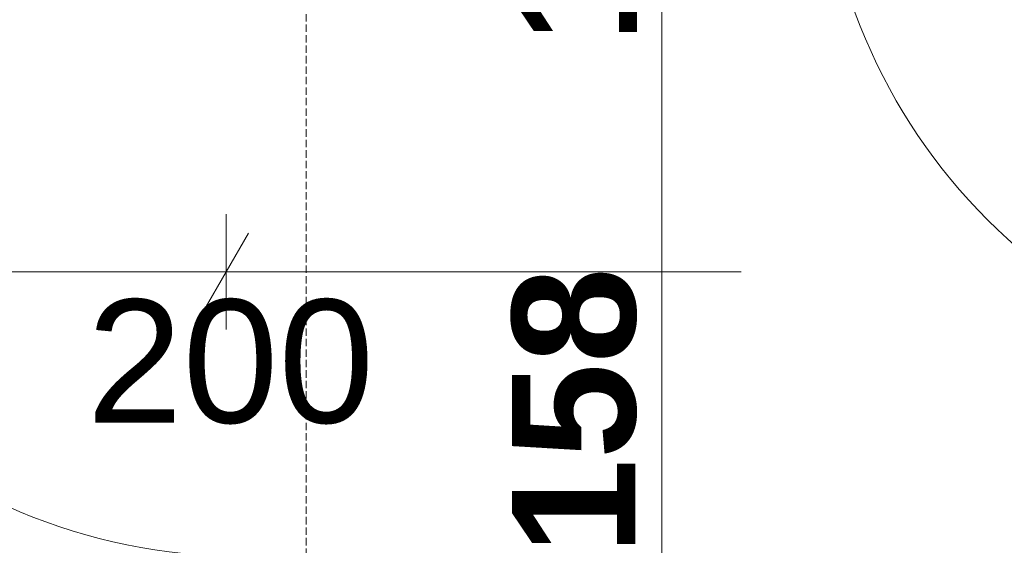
# Model space of a CAD drawing. Extents: x -7314 to 11761, y 144 to 9383.
# Tile 106 of 193: x 1988 to 2147, y 7793 to 7878. Entities that reach past the tile are written whole.
import ezdxf
from ezdxf.xclip import XClip

# ---------------------------------------------------------------- set-up
doc = ezdxf.new("R2010")
doc.units = 0
doc.header["$MEASUREMENT"] = 0
doc.header["$XCLIPFRAME"] = 0
doc.linetypes.add('Krawędzie ukryte', pattern=[68, 48, -20])
doc.linetypes.add('Wipeout_Contour', pattern=[20000, 0, -20000])
for name, color, linetype in [('FORMA - Arch 01 - 220-A Ściany', 7, 'Continuous'), ('FORMA - Arch 01 - 410-K Osie', 7, 'Continuous'), ('FORMA - Arch 02 - Strefy', 7, 'Continuous'), ('FORMA - Arch 04 - Wymiary ogólne', 7, 'Continuous')]:
    doc.layers.add(name, color=color, linetype=linetype)
doc.styles.add('STYL_AUTOMATYCZNY_2', font='arial.ttf')
doc.styles.add('STYL_AUTOMATYCZNY_9', font='arial.ttf')

# ---------------------------------------------------------------- blocks, each defined once
blk = doc.blocks.new('Rysunek_1_1', base_point=(4185.3, -5972.4))
at = {"layer": 'FORMA - Arch 01 - 220-A Ściany', "color": 7, "linetype": 'Continuous', "lineweight": 13, "ltscale": 0.025}
blk.add_arc((2023.6, 7883.58), 92.4, 180, 270, dxfattribs=at)
at = {"layer": 'FORMA - Arch 04 - Wymiary ogólne', "color": 154, "linetype": 'Continuous', "lineweight": 13, "ltscale": 0.025}
for p, q in [((2021.1, 7846.75), (2021.1, 7828)), ((2017.49, 7831.13), (2024.71, 7843.63)), ((2021.1, 7837.38), (1390.04, 7837.38)), ((2027.21, 7837.38), (2021.1, 7837.38))]:
    blk.add_line(p, q, dxfattribs=at)
at = {"color": 254, "linetype": 'Wipeout_Contour', "lineweight": 0, "ltscale": 32564.192828}
blk.add_wipeout([(2033.1, 7750.58), (2412.21, 7750.58), (2412.21, 7908.64), (2033.1, 7908.64)], dxfattribs=at).dxf.layer = 'FORMA - Arch 02 - Strefy'
at = {"layer": 'FORMA - Arch 01 - 220-A Ściany', "color": 7, "linetype": 'Continuous', "lineweight": 15, "ltscale": 0.025}
blk.add_line((2104.63, 7837.38), (2013.01, 7837.38), dxfattribs=at)
at = {"layer": 'FORMA - Arch 01 - 220-A Ściany', "color": 7, "linetype": 'Continuous', "lineweight": 13, "ltscale": 0.025}
blk.add_arc((2209.91, 7911.14), 92.4, 180, 270, dxfattribs=at)
at = {"layer": 'FORMA - Arch 01 - 410-K Osie', "color": 7, "linetype": 'Krawędzie ukryte', "lineweight": 13, "ltscale": 0.025}
blk.add_line((2034.04, 5890.7), (2034.04, 8978.35), dxfattribs=at)
at = {"layer": 'FORMA - Arch 04 - Wymiary ogólne', "color": 154, "linetype": 'Continuous', "lineweight": 13, "ltscale": 0.025}
blk.add_line((2091.74, 7750.58), (2091.74, 7908.64), dxfattribs=at)
at = {"layer": 'FORMA - Arch 01 - 220-A Ściany', "color": 7, "linetype": 'Continuous', "lineweight": 13, "insert": (1998.49, 7807.04), "char_height": 20, "attachment_point": 7, "style": 'STYL_AUTOMATYCZNY_2'}
blk.add_mtext('\\A1;{\\pql;\\pt0;\\fArial|b0|i0|c238|p0;\\W1.000000;200\\fArial|b0|i0|c238|p0;\\W1.000000;\\A1{\\H.66x;\\S^  ;}\\fArial|b0|i0|c238|p0;\\W1.000000;\\fArial|b0|i0|c238|p0;\\W1.000000;}', dxfattribs=at)
at = {"layer": 'FORMA - Arch 02 - Strefy', "color": 7, "linetype": 'Continuous', "lineweight": 13, "insert": (2081.7, 7960.84), "char_height": 20, "attachment_point": 1, "style": 'STYL_AUTOMATYCZNY_2'}
blk.add_mtext('\\A1;{\\pql;\\pt0,460;\\fArial|b0|i0|c238|p0;\\W1.000000;A: 8,31\\fArial|b0|i0|c238|p0;\\W1.000000;\\A1{\\H.66x;\\S^  ;}\\fArial|b0|i0|c238|p0;\\W1.000000; m\\fArial|b0|i0|c238|p0;\\W1.000000;\\A1{\\H.66x;\\S2^  ;}}', dxfattribs=at)
at = {"layer": 'FORMA - Arch 04 - Wymiary ogólne', "color": 154, "linetype": 'Continuous', "lineweight": 13, "char_height": 20, "attachment_point": 7, "rotation": 90, "style": 'STYL_AUTOMATYCZNY_9'}
for s, insert, width in [('\\A1;{\\pql;\\fArial|b1|i0|c238|p0;\\W1.000000;12}', (2087.74, 7874.52), 30.509), ('\\A1;{\\pql;\\fArial|b1|i0|c238|p0;\\W1.000000;158}', (2087.74, 7791.48), 45.7634)]:
    blk.add_mtext(s, dxfattribs=dict(at, insert=insert, width=width))

msp = doc.modelspace()

# ---------------------------------------------------------------- block references
at = {"lineweight": 20}
ref = msp.add_blockref('Rysunek_1_1', (4185.29965, -5972.39804), dxfattribs=at)
XClip(ref).set_block_clipping_path([(254.0251470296, 246.5573808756), (9689.7973583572, 9358.9497337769)])

doc.saveas('drawing.dxf')
